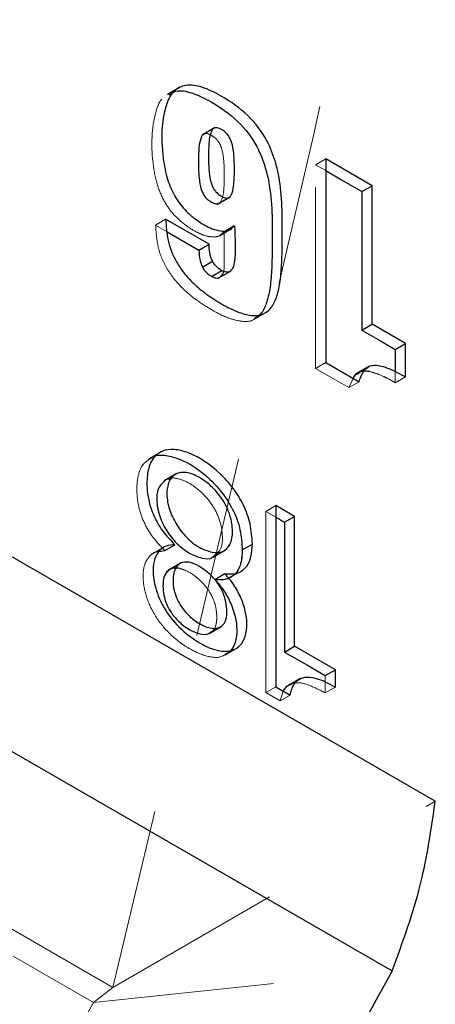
# Model space of a CAD drawing. Header units: inches. Extents: x -122 to 123, y -201 to 75.
# Tile 113 of 191: x -11.719 to -11.489, y 47.677 to 48.221. Entities that reach past the tile are written whole.
import ezdxf

# ---------------------------------------------------------------- set-up
doc = ezdxf.new("R2010")
doc.units = ezdxf.units.IN
doc.header["$MEASUREMENT"] = 0
doc.linetypes.add('HIDDEN', pattern=[0.075, 0.05, -0.025])

msp = doc.modelspace()

# ---------------------------------------------------------------- linework, layer by layer
at = {"color": 7, "linetype": 'HIDDEN', "lineweight": 18}
for p, q in [((-11.63063, 48.18346), (-11.63759, 48.17944)), ((-11.63133, 48.18306), (-11.63759, 48.17944)), ((-11.61726, 48.15752), (-11.61796, 48.15712)), ((-11.55553, 48.14061), (-11.54996, 48.14383)), ((-11.55553, 48.14061), (-11.54996, 48.14383)), ((-11.55553, 48.02813), (-11.55553, 48.14061)), ((-11.55553, 48.14061), (-11.54996, 48.1374)), ((-11.55553, 48.14061), (-11.54996, 48.1374)), ((-11.55553, 48.02813), (-11.55553, 48.14061)), ((-11.60966, 48.11895), (-11.60897, 48.11935)), ((-11.64393, 48.1073), (-11.63836, 48.11052)), ((-11.64393, 48.1073), (-11.63836, 48.11052)), ((-11.64393, 48.1073), (-11.63757, 48.10363)), ((-11.64393, 48.1073), (-11.63757, 48.10363)), ((-11.60888, 48.10125), (-11.60192, 48.10527)), ((-11.60888, 48.10125), (-11.60261, 48.10486)), ((-11.60624, 48.10365), (-11.60517, 48.10427)), ((-11.60624, 48.10365), (-11.60517, 48.10427)), ((-11.60597, 48.10349), (-11.6004, 48.1067)), ((-11.60597, 48.10349), (-11.6004, 48.1067)), ((-11.60917, 48.07808), (-11.60848, 48.07848)), ((-11.58967, 48.05514), (-11.58271, 48.05916)), ((-11.58967, 48.05514), (-11.58341, 48.05876)), ((-11.55553, 48.02813), (-11.54996, 48.03135)), ((-11.55553, 48.02813), (-11.54996, 48.03135)), ((-11.53207, 48.02567), (-11.53277, 48.02527)), ((-11.51151, 48.02622), (-11.51151, 48.02021)), ((-11.51151, 48.02622), (-11.51151, 48.02021)), ((-11.53482, 48.02261), (-11.5371, 48.0175)), ((-11.53482, 48.02261), (-11.5371, 48.0175)), ((-11.5371, 48.0175), (-11.53153, 48.02071)), ((-11.5371, 48.0175), (-11.53153, 48.02071)), ((-11.51151, 48.02021), (-11.50595, 48.02342)), ((-11.51151, 48.02021), (-11.50595, 48.02342)), ((-11.64086, 47.98207), (-11.64782, 47.97805)), ((-11.64155, 47.98167), (-11.64782, 47.97805)), ((-11.63294, 47.9696), (-11.6392, 47.96599)), ((-11.58308, 47.94911), (-11.57751, 47.95232)), ((-11.58308, 47.94911), (-11.57751, 47.95232)), ((-11.58308, 47.84895), (-11.58308, 47.94911)), ((-11.58308, 47.94911), (-11.57751, 47.94589)), ((-11.58308, 47.94911), (-11.57751, 47.94589)), ((-11.58308, 47.84895), (-11.58308, 47.94911)), ((-11.6387, 47.92975), (-11.64566, 47.92573)), ((-11.63939, 47.92935), (-11.64566, 47.92573)), ((-11.6123, 47.92379), (-11.6116, 47.92419)), ((-11.61175, 47.9244), (-11.61031, 47.9258)), ((-11.66759, 47.68606), (-12.07022, 47.91849)), ((-11.63605, 47.91705), (-11.63675, 47.91665)), ((-11.60302, 47.91231), (-11.59606, 47.91633)), ((-11.60302, 47.91231), (-11.59676, 47.91593)), ((-12.06893, 47.90322), (-11.6782, 47.67766)), ((-11.66759, 47.68606), (-12.0391, 47.90053)), ((-11.61433, 47.88168), (-11.60807, 47.8853)), ((-12.02481, 47.87775), (-11.6782, 47.67766)), ((-11.6057, 47.86964), (-11.59874, 47.87366)), ((-11.6057, 47.86964), (-11.59944, 47.87326)), ((-11.55018, 47.85834), (-11.55018, 47.84875)), ((-11.55018, 47.85834), (-11.55018, 47.84875)), ((-11.58308, 47.84895), (-11.57751, 47.85216)), ((-11.58308, 47.84895), (-11.57751, 47.85216)), ((-11.57018, 47.85318), (-11.57088, 47.85278)), ((-11.55018, 47.84875), (-11.54461, 47.85196)), ((-11.55018, 47.84875), (-11.54461, 47.85196)), ((-11.57367, 47.84913), (-11.57513, 47.84436)), ((-11.57367, 47.84913), (-11.57513, 47.84436)), ((-11.57513, 47.84436), (-11.56956, 47.84757)), ((-11.57513, 47.84436), (-11.56956, 47.84757)), ((-11.66759, 47.68606), (-11.48942, 47.78891)), ((-11.66759, 47.68606), (-11.48942, 47.78891)), ((-11.6782, 47.67766), (-11.51324, 47.69515)), ((-11.6782, 47.67766), (-11.51324, 47.69515)), ((-11.6782, 47.67766), (-11.66759, 47.68606)), ((-11.6782, 47.67766), (-11.66759, 47.68606))]:
    msp.add_line(p, q, dxfattribs=at)
at = {"color": 7, "linetype": 'Continuous', "lineweight": 25}
for p, q in [((-11.63063, 48.18346), (-11.63133, 48.18306)), ((-11.611, 48.16114), (-11.61796, 48.15712)), ((-11.611, 48.16114), (-11.61726, 48.15752)), ((-11.54996, 48.14383), (-11.54996, 48.03135)), ((-11.52437, 48.12905), (-11.54996, 48.14383)), ((-11.54996, 48.14383), (-11.54996, 48.03135)), ((-11.52437, 48.12905), (-11.54996, 48.14383)), ((-11.52994, 48.12584), (-11.52437, 48.12905)), ((-11.52994, 48.12584), (-11.52437, 48.12905)), ((-11.52437, 48.05248), (-11.52437, 48.12905)), ((-11.52437, 48.05248), (-11.52437, 48.12905)), ((-11.52994, 48.12584), (-11.52994, 48.04926)), ((-11.52994, 48.12584), (-11.52994, 48.04926)), ((-11.60966, 48.11895), (-11.6027, 48.12297)), ((-11.60897, 48.11935), (-11.6027, 48.12297)), ((-11.61442, 48.0967), (-11.63836, 48.11052)), ((-11.61442, 48.0967), (-11.63836, 48.11052)), ((-11.60517, 48.10427), (-11.60068, 48.10686)), ((-11.60517, 48.10427), (-11.60068, 48.10686)), ((-11.60261, 48.10486), (-11.60192, 48.10527)), ((-11.60068, 48.10686), (-11.6004, 48.1067)), ((-11.60068, 48.10686), (-11.6004, 48.1067)), ((-11.61999, 48.09348), (-11.61442, 48.0967)), ((-11.61999, 48.09348), (-11.61442, 48.0967)), ((-11.61806, 48.0841), (-11.61249, 48.08732)), ((-11.61806, 48.0841), (-11.61249, 48.08732)), ((-11.61297, 48.07894), (-11.6074, 48.08215)), ((-11.61297, 48.07894), (-11.6074, 48.08215)), ((-11.60917, 48.07808), (-11.60221, 48.0821)), ((-11.60848, 48.07848), (-11.60221, 48.0821)), ((-11.58341, 48.05876), (-11.58271, 48.05916)), ((-11.52994, 48.04926), (-11.52437, 48.05248)), ((-11.52994, 48.04926), (-11.52437, 48.05248)), ((-11.50595, 48.04184), (-11.52437, 48.05248)), ((-11.50595, 48.04184), (-11.52437, 48.05248)), ((-11.51151, 48.03863), (-11.50595, 48.04184)), ((-11.51151, 48.03863), (-11.50595, 48.04184)), ((-11.51151, 48.03863), (-11.51151, 48.02622)), ((-11.51151, 48.03863), (-11.51151, 48.02622)), ((-11.50595, 48.02342), (-11.50595, 48.04184)), ((-11.50595, 48.02342), (-11.50595, 48.04184)), ((-11.54996, 48.03135), (-11.53153, 48.02071)), ((-11.54996, 48.03135), (-11.53153, 48.02071)), ((-11.48942, 47.78891), (-11.90665, 48.02977)), ((-11.52581, 48.02928), (-11.53277, 48.02527)), ((-11.52581, 48.02928), (-11.53207, 48.02567)), ((-11.64086, 47.98207), (-11.64155, 47.98167)), ((-11.63224, 47.97), (-11.6392, 47.96599)), ((-11.63224, 47.97), (-11.63294, 47.9696)), ((-11.48942, 47.78891), (-11.79332, 47.96435)), ((-11.57751, 47.95232), (-11.57751, 47.85216)), ((-11.56712, 47.94632), (-11.57751, 47.95232)), ((-11.57751, 47.95232), (-11.57751, 47.85216)), ((-11.56712, 47.94632), (-11.57751, 47.95232)), ((-11.57269, 47.94311), (-11.56712, 47.94632)), ((-11.57269, 47.94311), (-11.56712, 47.94632)), ((-11.56712, 47.87455), (-11.56712, 47.94632)), ((-11.56712, 47.87455), (-11.56712, 47.94632)), ((-11.57269, 47.94311), (-11.57269, 47.87134)), ((-11.57269, 47.94311), (-11.57269, 47.87134)), ((-11.6387, 47.92975), (-11.63939, 47.92935)), ((-11.63884, 47.92748), (-11.63328, 47.93069)), ((-11.63884, 47.92748), (-11.63328, 47.93069)), ((-11.6123, 47.92379), (-11.60534, 47.92781)), ((-11.6116, 47.92419), (-11.60534, 47.92781)), ((-11.59602, 47.92776), (-11.59045, 47.93097)), ((-11.59602, 47.92776), (-11.59045, 47.93097)), ((-11.64207, 47.92699), (-11.63884, 47.92748)), ((-11.64207, 47.92699), (-11.63884, 47.92748)), ((-11.62979, 47.92067), (-11.63675, 47.91665)), ((-11.62979, 47.92067), (-11.63605, 47.91705)), ((-11.61119, 47.91152), (-11.60562, 47.91473)), ((-11.61119, 47.91152), (-11.60562, 47.91473)), ((-11.59676, 47.91593), (-11.59606, 47.91633)), ((-11.86483, 47.89812), (-11.51324, 47.69515)), ((-11.84491, 47.88662), (-11.51324, 47.69515)), ((-11.61433, 47.88168), (-11.60737, 47.8857)), ((-11.60807, 47.8853), (-11.60737, 47.8857)), ((-11.59944, 47.87326), (-11.59874, 47.87366)), ((-11.57269, 47.87134), (-11.56712, 47.87455)), ((-11.57269, 47.87134), (-11.56712, 47.87455)), ((-11.54461, 47.86156), (-11.56712, 47.87455)), ((-11.54461, 47.86156), (-11.56712, 47.87455)), ((-11.55018, 47.85834), (-11.54461, 47.86156)), ((-11.55018, 47.85834), (-11.54461, 47.86156)), ((-11.54461, 47.85196), (-11.54461, 47.86156)), ((-11.54461, 47.85196), (-11.54461, 47.86156)), ((-11.57751, 47.85216), (-11.56956, 47.84757)), ((-11.57751, 47.85216), (-11.56956, 47.84757)), ((-11.56392, 47.8568), (-11.57088, 47.85278)), ((-11.56392, 47.8568), (-11.57018, 47.85318))]:
    msp.add_line(p, q, dxfattribs=at)
at = {"color": 7, "linetype": 'Continuous', "lineweight": 25, "flags": 128}
for points in [[(-11.54996, 48.1374), (-11.5412, 48.13234), (-11.52994, 48.12584)], [(-11.54996, 48.1374), (-11.5412, 48.13234), (-11.52994, 48.12584)], [(-11.63757, 48.10363), (-11.63052, 48.09956), (-11.61999, 48.09348)], [(-11.63757, 48.10363), (-11.63052, 48.09956), (-11.61999, 48.09348)], [(-11.52994, 48.04926), (-11.51962, 48.04331), (-11.51151, 48.03863)], [(-11.52994, 48.04926), (-11.51962, 48.04331), (-11.51151, 48.03863)], [(-11.57269, 47.87134), (-11.56008, 47.86406), (-11.55018, 47.85834)], [(-11.57269, 47.87134), (-11.56008, 47.86406), (-11.55018, 47.85834)]]:
    msp.add_lwpolyline(points, dxfattribs=at)
at = {"color": 7, "linetype": 'HIDDEN', "lineweight": 18, "flags": 128}
for points in [[(-11.5371, 48.0175), (-11.54742, 48.02345), (-11.55553, 48.02813)], [(-11.5371, 48.0175), (-11.54742, 48.02345), (-11.55553, 48.02813)], [(-11.57513, 47.84436), (-11.57958, 47.84693), (-11.58308, 47.84895)], [(-11.57513, 47.84436), (-11.57958, 47.84693), (-11.58308, 47.84895)]]:
    msp.add_lwpolyline(points, dxfattribs=at)
at = {"color": 7, "linetype": 'HIDDEN', "lineweight": 18}
for centre, radius, start, end in [((-47.59759, 56.39242), 36.96979, 346.378944, 350.376246), ((-47.59759, 56.39242), 36.96979, 346.378944, 350.376246), ((22.24373, 28.8841), 38.78009, 151.012512, 151.378515), ((22.24373, 28.8841), 38.78009, 151.012512, 151.378515)]:
    msp.add_arc(centre, radius, start, end, dxfattribs=at)
at = {"color": 7, "linetype": 'Continuous', "lineweight": 25}
msp.add_arc((22.42239, 28.89412), 38.79569, 151.012651, 151.378507, dxfattribs=at)
msp.add_arc((22.42239, 28.89412), 38.79569, 151.012651, 151.378507, dxfattribs=at)
for points, knots in [([(-11.63836, 48.11052), (-11.63811, 48.10662), (-11.63759, 48.09843), (-11.63355, 48.08843), (-11.62831, 48.08069), (-11.62285, 48.07474), (-11.61586, 48.06896), (-11.60743, 48.06353), (-11.59881, 48.05913), (-11.59077, 48.05688), (-11.58402, 48.05776), (-11.57927, 48.06207), (-11.57652, 48.06856), (-11.57488, 48.07693), (-11.57409, 48.08723), (-11.57397, 48.09707), (-11.57399, 48.10449), (-11.57398, 48.10832), (-11.57398, 48.11), (-11.57398, 48.11074), (-11.57398, 48.11107), (-11.57398, 48.11121), (-11.57398, 48.11127), (-11.57398, 48.1113), (-11.57398, 48.11131), (-11.57398, 48.11132), (-11.57398, 48.11694), (-11.57447, 48.12736), (-11.5772, 48.14176), (-11.58263, 48.15564), (-11.59258, 48.16866), (-11.6057, 48.17785), (-11.61726, 48.18361), (-11.6268, 48.18545), (-11.63492, 48.18141), (-11.64101, 48.16735), (-11.64084, 48.15079), (-11.63822, 48.13433), (-11.63435, 48.12443), (-11.62893, 48.11654), (-11.62251, 48.11077), (-11.61667, 48.10701), (-11.61153, 48.10474), (-11.60732, 48.10379), (-11.60302, 48.10411), (-11.60142, 48.10599), (-11.60068, 48.10686)], [0, 0, 0, 0, 0.033548, 0.070441, 0.091124, 0.11402, 0.139791, 0.169125, 0.200335, 0.223062, 0.240239, 0.25642, 0.275752, 0.300088, 0.329806, 0.364692, 0.384905, 0.393799, 0.397712, 0.399433, 0.400191, 0.400525, 0.400671, 0.400735, 0.400764, 0.400776, 0.400786, 0.449245, 0.490468, 0.526665, 0.576856, 0.629197, 0.66322, 0.688454, 0.709649, 0.735608, 0.814943, 0.849477, 0.879084, 0.905763, 0.931329, 0.952977, 0.965485, 0.979442, 0.990454, 1, 1, 1, 1]), ([(-11.63836, 48.11052), (-11.63811, 48.10662), (-11.63759, 48.09843), (-11.63355, 48.08843), (-11.62831, 48.08069), (-11.62285, 48.07474), (-11.61586, 48.06896), (-11.60743, 48.06353), (-11.59881, 48.05913), (-11.59077, 48.05688), (-11.58402, 48.05776), (-11.57927, 48.06207), (-11.57652, 48.06856), (-11.57488, 48.07693), (-11.57409, 48.08723), (-11.57397, 48.09707), (-11.57399, 48.10449), (-11.57398, 48.10832), (-11.57398, 48.11), (-11.57398, 48.11074), (-11.57398, 48.11107), (-11.57398, 48.11121), (-11.57398, 48.11127), (-11.57398, 48.1113), (-11.57398, 48.11131), (-11.57398, 48.11132), (-11.57398, 48.11694), (-11.57447, 48.12736), (-11.5772, 48.14176), (-11.58263, 48.15564), (-11.59258, 48.16866), (-11.6057, 48.17785), (-11.61726, 48.18361), (-11.6268, 48.18545), (-11.63492, 48.18141), (-11.64101, 48.16735), (-11.64084, 48.15079), (-11.63822, 48.13433), (-11.63435, 48.12443), (-11.62893, 48.11654), (-11.62251, 48.11077), (-11.61667, 48.10701), (-11.61153, 48.10474), (-11.60732, 48.10379), (-11.60302, 48.10411), (-11.60142, 48.10599), (-11.60068, 48.10686)], [0, 0, 0, 0, 0.033548, 0.070441, 0.091124, 0.11402, 0.139791, 0.169125, 0.200335, 0.223062, 0.240239, 0.25642, 0.275752, 0.300088, 0.329806, 0.364692, 0.384905, 0.393799, 0.397712, 0.399433, 0.400191, 0.400525, 0.400671, 0.400735, 0.400764, 0.400776, 0.400786, 0.449245, 0.490468, 0.526665, 0.576856, 0.629197, 0.66322, 0.688454, 0.709649, 0.735608, 0.814943, 0.849477, 0.879084, 0.905763, 0.931329, 0.952977, 0.965485, 0.979442, 0.990454, 1, 1, 1, 1]), ([(-11.6366, 48.17932), (-11.63535, 48.18009), (-11.63155, 48.18243), (-11.62272, 48.18021), (-11.61132, 48.17473), (-11.59813, 48.16542), (-11.5882, 48.15243), (-11.58277, 48.13855), (-11.58003, 48.12415), (-11.57955, 48.11372), (-11.57955, 48.10807), (-11.57955, 48.10803), (-11.57955, 48.10797), (-11.57955, 48.10787), (-11.57955, 48.10768), (-11.57955, 48.10734), (-11.57955, 48.10673), (-11.57955, 48.10565), (-11.57955, 48.10372), (-11.57955, 48.10027), (-11.57954, 48.09335), (-11.57966, 48.08402), (-11.58043, 48.07369), (-11.58213, 48.06542), (-11.58461, 48.05893), (-11.58777, 48.05665), (-11.58908, 48.0557)], [0, 0, 0, 0, 0.027024, 0.082101, 0.156366, 0.270613, 0.380165, 0.459174, 0.549153, 0.654926, 0.655166, 0.655353, 0.655688, 0.656288, 0.657356, 0.659266, 0.662675, 0.668759, 0.679633, 0.699046, 0.733709, 0.809854, 0.874724, 0.927842, 0.970039, 1, 1, 1, 1]), ([(-11.6366, 48.17932), (-11.63535, 48.18009), (-11.63155, 48.18243), (-11.62272, 48.18021), (-11.61132, 48.17473), (-11.59813, 48.16542), (-11.5882, 48.15243), (-11.58277, 48.13855), (-11.58003, 48.12415), (-11.57955, 48.11372), (-11.57955, 48.10807), (-11.57955, 48.10803), (-11.57955, 48.10797), (-11.57955, 48.10787), (-11.57955, 48.10768), (-11.57955, 48.10734), (-11.57955, 48.10673), (-11.57955, 48.10565), (-11.57955, 48.10372), (-11.57955, 48.10027), (-11.57954, 48.09335), (-11.57966, 48.08402), (-11.58043, 48.07369), (-11.58213, 48.06542), (-11.58461, 48.05893), (-11.58777, 48.05665), (-11.58908, 48.0557)], [0, 0, 0, 0, 0.027024, 0.082101, 0.156366, 0.270613, 0.380165, 0.459174, 0.549153, 0.654926, 0.655166, 0.655353, 0.655688, 0.656288, 0.657356, 0.659266, 0.662675, 0.668759, 0.679633, 0.699046, 0.733709, 0.809854, 0.874724, 0.927842, 0.970039, 1, 1, 1, 1]), ([(-11.61723, 48.15747), (-11.61732, 48.15744), (-11.6179, 48.15725), (-11.61919, 48.15509), (-11.62016, 48.15013), (-11.62033, 48.14239), (-11.62015, 48.13429), (-11.61924, 48.12824), (-11.61784, 48.12474), (-11.61657, 48.12278), (-11.61498, 48.12119), (-11.61374, 48.1204), (-11.6131, 48.12001)], [0, 0, 0, 0, 0.006684, 0.045235, 0.17042, 0.386275, 0.613217, 0.772814, 0.835205, 0.891033, 0.944634, 1, 1, 1, 1]), ([(-11.61723, 48.15747), (-11.61732, 48.15744), (-11.6179, 48.15725), (-11.61919, 48.15509), (-11.62016, 48.15013), (-11.62033, 48.14239), (-11.62015, 48.13429), (-11.61924, 48.12824), (-11.61784, 48.12474), (-11.61657, 48.12278), (-11.61498, 48.12119), (-11.61374, 48.1204), (-11.6131, 48.12001)], [0, 0, 0, 0, 0.006684, 0.045235, 0.17042, 0.386275, 0.613217, 0.772814, 0.835205, 0.891033, 0.944634, 1, 1, 1, 1]), ([(-11.60585, 48.12245), (-11.60642, 48.12269), (-11.60768, 48.12322), (-11.6094, 48.12442), (-11.611, 48.12599), (-11.61227, 48.12795), (-11.61367, 48.13145), (-11.61458, 48.1375), (-11.61478, 48.14564), (-11.61454, 48.15325), (-11.61369, 48.15844), (-11.61208, 48.16065), (-11.61064, 48.16119), (-11.60907, 48.16089), (-11.6074, 48.16005), (-11.60566, 48.15888), (-11.60408, 48.15731), (-11.60281, 48.15535), (-11.60141, 48.15185), (-11.60051, 48.1458), (-11.60032, 48.13766), (-11.60055, 48.13005), (-11.60141, 48.12487), (-11.60301, 48.12266), (-11.60445, 48.12211), (-11.60537, 48.12233), (-11.60585, 48.12245)], [0, 0, 0, 0, 0.020651, 0.045643, 0.069839, 0.09504, 0.123203, 0.195245, 0.297688, 0.395118, 0.451633, 0.469035, 0.483704, 0.500145, 0.520916, 0.545856, 0.569997, 0.595153, 0.623279, 0.695324, 0.79787, 0.895182, 0.951638, 0.96902, 0.983645, 1, 1, 1, 1]), ([(-11.60585, 48.12245), (-11.60642, 48.12269), (-11.60768, 48.12322), (-11.6094, 48.12442), (-11.611, 48.12599), (-11.61227, 48.12795), (-11.61367, 48.13145), (-11.61458, 48.1375), (-11.61478, 48.14564), (-11.61454, 48.15325), (-11.61369, 48.15844), (-11.61208, 48.16065), (-11.61064, 48.16119), (-11.60907, 48.16089), (-11.6074, 48.16005), (-11.60566, 48.15888), (-11.60408, 48.15731), (-11.60281, 48.15535), (-11.60141, 48.15185), (-11.60051, 48.1458), (-11.60032, 48.13766), (-11.60055, 48.13005), (-11.60141, 48.12487), (-11.60301, 48.12266), (-11.60445, 48.12211), (-11.60537, 48.12233), (-11.60585, 48.12245)], [0, 0, 0, 0, 0.020651, 0.045643, 0.069839, 0.09504, 0.123203, 0.195245, 0.297688, 0.395118, 0.451633, 0.469035, 0.483704, 0.500145, 0.520916, 0.545856, 0.569997, 0.595153, 0.623279, 0.695324, 0.79787, 0.895182, 0.951638, 0.96902, 0.983645, 1, 1, 1, 1]), ([(-11.6131, 48.12001), (-11.61256, 48.11972), (-11.61159, 48.11921), (-11.61008, 48.11888), (-11.60931, 48.11925), (-11.609, 48.11941)], [0, 0, 0, 0, 0.4253717, 0.7623197, 1, 1, 1, 1]), ([(-11.6131, 48.12001), (-11.61256, 48.11972), (-11.61159, 48.11921), (-11.61008, 48.11888), (-11.60931, 48.11925), (-11.609, 48.11941)], [0, 0, 0, 0, 0.4253717, 0.7623197, 1, 1, 1, 1]), ([(-11.6004, 48.1067), (-11.59993, 48.09991), (-11.59941, 48.09222), (-11.60097, 48.08399), (-11.6021, 48.08211), (-11.60375, 48.0812), (-11.60564, 48.08128), (-11.60678, 48.08184), (-11.6074, 48.08215)], [0, 0, 0, 0, 0.66666, 0.754822, 0.820621, 0.875449, 0.932407, 1, 1, 1, 1]), ([(-11.6004, 48.1067), (-11.59993, 48.09991), (-11.59941, 48.09222), (-11.60097, 48.08399), (-11.6021, 48.08211), (-11.60375, 48.0812), (-11.60564, 48.08128), (-11.60678, 48.08184), (-11.6074, 48.08215)], [0, 0, 0, 0, 0.66666, 0.754822, 0.820621, 0.875449, 0.932407, 1, 1, 1, 1]), ([(-11.61249, 48.08732), (-11.61281, 48.08805), (-11.61347, 48.08956), (-11.61418, 48.09272), (-11.61432, 48.09514), (-11.61442, 48.0967)], [0, 0, 0, 0, 0.246713, 0.514479, 1, 1, 1, 1]), ([(-11.61249, 48.08732), (-11.61281, 48.08805), (-11.61347, 48.08956), (-11.61418, 48.09272), (-11.61432, 48.09514), (-11.61442, 48.0967)], [0, 0, 0, 0, 0.246713, 0.514479, 1, 1, 1, 1]), ([(-11.61999, 48.09348), (-11.61989, 48.09153), (-11.61973, 48.08829), (-11.61853, 48.08529), (-11.61806, 48.0841)], [0, 0, 0, 0, 0.603722, 1, 1, 1, 1]), ([(-11.61999, 48.09348), (-11.61989, 48.09153), (-11.61973, 48.08829), (-11.61853, 48.08529), (-11.61806, 48.0841)], [0, 0, 0, 0, 0.603722, 1, 1, 1, 1]), ([(-11.6074, 48.08215), (-11.60801, 48.08254), (-11.6092, 48.08328), (-11.61106, 48.08492), (-11.61195, 48.08641), (-11.61249, 48.08732)], [0, 0, 0, 0, 0.295373, 0.571845, 1, 1, 1, 1]), ([(-11.6074, 48.08215), (-11.60801, 48.08254), (-11.6092, 48.08328), (-11.61106, 48.08492), (-11.61195, 48.08641), (-11.61249, 48.08732)], [0, 0, 0, 0, 0.295373, 0.571845, 1, 1, 1, 1]), ([(-11.61806, 48.0841), (-11.61773, 48.08352), (-11.61708, 48.08234), (-11.61541, 48.08051), (-11.61391, 48.07954), (-11.61297, 48.07894)], [0, 0, 0, 0, 0.2744945, 0.545827, 1, 1, 1, 1]), ([(-11.61806, 48.0841), (-11.61773, 48.08352), (-11.61708, 48.08234), (-11.61541, 48.08051), (-11.61391, 48.07954), (-11.61297, 48.07894)], [0, 0, 0, 0, 0.2744945, 0.545827, 1, 1, 1, 1]), ([(-11.61297, 48.07894), (-11.61222, 48.07859), (-11.61085, 48.07795), (-11.60896, 48.07796), (-11.60848, 48.07848), (-11.60848, 48.07849)], [0, 0, 0, 0, 0.5444048, 0.9964275, 1, 1, 1, 1]), ([(-11.61297, 48.07894), (-11.61222, 48.07859), (-11.61085, 48.07795), (-11.60896, 48.07796), (-11.60848, 48.07848), (-11.60848, 48.07849)], [0, 0, 0, 0, 0.5444048, 0.9964275, 1, 1, 1, 1]), ([(-11.52559, 48.02635), (-11.52718, 48.02654), (-11.53041, 48.02694), (-11.53394, 48.02479), (-11.53469, 48.02293), (-11.53482, 48.02261)], [0, 0, 0, 0, 0.443023, 0.902088, 1, 1, 1, 1]), ([(-11.53153, 48.02071), (-11.53095, 48.02257), (-11.52993, 48.02582), (-11.52639, 48.02954), (-11.52087, 48.03018), (-11.51397, 48.02778), (-11.50892, 48.02504), (-11.50595, 48.02342)], [0, 0, 0, 0, 0.182902, 0.319642, 0.456763, 0.679425, 1, 1, 1, 1]), ([(-11.53153, 48.02071), (-11.53095, 48.02257), (-11.52993, 48.02582), (-11.52639, 48.02954), (-11.52087, 48.03018), (-11.51397, 48.02778), (-11.50892, 48.02504), (-11.50595, 48.02342)], [0, 0, 0, 0, 0.182902, 0.319642, 0.456763, 0.679425, 1, 1, 1, 1]), ([(-11.53186, 48.02532), (-11.53286, 48.02487), (-11.5342, 48.02426), (-11.53469, 48.02294), (-11.53482, 48.02261)], [0, 0, 0, 0, 0.74553, 1, 1, 1, 1]), ([(-11.59045, 47.93097), (-11.5907, 47.93473), (-11.5912, 47.94215), (-11.59508, 47.95262), (-11.60076, 47.96202), (-11.61036, 47.97257), (-11.62156, 47.98044), (-11.63314, 47.98373), (-11.64048, 47.98294), (-11.64608, 47.97825), (-11.6486, 47.97077), (-11.64888, 47.96292), (-11.64784, 47.95462), (-11.64513, 47.94643), (-11.64025, 47.93795), (-11.63565, 47.93317), (-11.63328, 47.93069)], [0, 0, 0, 0, 0.081114, 0.160215, 0.238825, 0.317453, 0.468139, 0.526994, 0.575256, 0.621115, 0.676556, 0.740547, 0.790309, 0.856854, 0.925937, 1, 1, 1, 1]), ([(-11.59045, 47.93097), (-11.5907, 47.93473), (-11.5912, 47.94215), (-11.59508, 47.95262), (-11.60076, 47.96202), (-11.61036, 47.97257), (-11.62156, 47.98044), (-11.63314, 47.98373), (-11.64048, 47.98294), (-11.64608, 47.97825), (-11.6486, 47.97077), (-11.64888, 47.96292), (-11.64784, 47.95462), (-11.64513, 47.94643), (-11.64025, 47.93795), (-11.63565, 47.93317), (-11.63328, 47.93069)], [0, 0, 0, 0, 0.081114, 0.160215, 0.238825, 0.317453, 0.468139, 0.526994, 0.575256, 0.621115, 0.676556, 0.740547, 0.790309, 0.856854, 0.925937, 1, 1, 1, 1]), ([(-11.64696, 47.9782), (-11.64661, 47.97851), (-11.64459, 47.98031), (-11.63858, 47.98032), (-11.62724, 47.97738), (-11.61591, 47.96933), (-11.60633, 47.95881), (-11.60065, 47.94941), (-11.59677, 47.93893), (-11.59627, 47.93151), (-11.59602, 47.92776)], [0, 0, 0, 0, 0.016843, 0.099326, 0.199913, 0.457449, 0.591828, 0.726173, 0.86137, 1, 1, 1, 1]), ([(-11.64696, 47.9782), (-11.64661, 47.97851), (-11.64459, 47.98031), (-11.63858, 47.98032), (-11.62724, 47.97738), (-11.61591, 47.96933), (-11.60633, 47.95881), (-11.60065, 47.94941), (-11.59677, 47.93893), (-11.59627, 47.93151), (-11.59602, 47.92776)], [0, 0, 0, 0, 0.016843, 0.099326, 0.199913, 0.457449, 0.591828, 0.726173, 0.86137, 1, 1, 1, 1]), ([(-11.63846, 47.96632), (-11.63978, 47.96512), (-11.64291, 47.96228), (-11.64358, 47.95486), (-11.64216, 47.94676), (-11.63822, 47.93861), (-11.63274, 47.93127), (-11.6278, 47.92778), (-11.6254, 47.92608)], [0, 0, 0, 0, 0.108558, 0.257013, 0.434286, 0.624253, 0.816682, 1, 1, 1, 1]), ([(-11.63846, 47.96632), (-11.63978, 47.96512), (-11.64291, 47.96228), (-11.64358, 47.95486), (-11.64216, 47.94676), (-11.63822, 47.93861), (-11.63274, 47.93127), (-11.6278, 47.92778), (-11.6254, 47.92608)], [0, 0, 0, 0, 0.108558, 0.257013, 0.434286, 0.624253, 0.816682, 1, 1, 1, 1]), ([(-11.61262, 47.9265), (-11.6151, 47.92729), (-11.62039, 47.92897), (-11.62709, 47.93464), (-11.63268, 47.94179), (-11.63658, 47.94996), (-11.63806, 47.95816), (-11.63719, 47.96534), (-11.63302, 47.97045), (-11.62629, 47.97105), (-11.61928, 47.9679), (-11.61227, 47.96257), (-11.60637, 47.95533), (-11.60244, 47.94695), (-11.6011, 47.93854), (-11.60193, 47.93113), (-11.60665, 47.92615), (-11.61058, 47.92638), (-11.61262, 47.9265)], [0, 0, 0, 0, 0.062061, 0.1326926, 0.2068314, 0.280022, 0.3483215, 0.405518, 0.4494232, 0.4949466, 0.5562397, 0.6311318, 0.7057074, 0.7790992, 0.8512946, 0.9092015, 0.9529837, 1, 1, 1, 1]), ([(-11.61262, 47.9265), (-11.6151, 47.92729), (-11.62039, 47.92897), (-11.62709, 47.93464), (-11.63268, 47.94179), (-11.63658, 47.94996), (-11.63806, 47.95816), (-11.63719, 47.96534), (-11.63302, 47.97045), (-11.62629, 47.97105), (-11.61928, 47.9679), (-11.61227, 47.96257), (-11.60637, 47.95533), (-11.60244, 47.94695), (-11.6011, 47.93854), (-11.60193, 47.93113), (-11.60665, 47.92615), (-11.61058, 47.92638), (-11.61262, 47.9265)], [0, 0, 0, 0, 0.062061, 0.1326926, 0.2068314, 0.280022, 0.3483215, 0.405518, 0.4494232, 0.4949466, 0.5562397, 0.6311318, 0.7057074, 0.7790992, 0.8512946, 0.9092015, 0.9529837, 1, 1, 1, 1]), ([(-11.57751, 47.94589), (-11.57743, 47.94585), (-11.57582, 47.94491), (-11.57421, 47.94399), (-11.57269, 47.94311)], [0, 0, 0, 0, 0.05273, 1, 1, 1, 1]), ([(-11.57751, 47.94589), (-11.57743, 47.94585), (-11.57582, 47.94491), (-11.57421, 47.94399), (-11.57269, 47.94311)], [0, 0, 0, 0, 0.05273, 1, 1, 1, 1]), ([(-11.63328, 47.93069), (-11.63495, 47.93061), (-11.63819, 47.93045), (-11.64232, 47.92738), (-11.64481, 47.9226), (-11.64562, 47.9154), (-11.64411, 47.90604), (-11.63944, 47.89508), (-11.63105, 47.8844), (-11.6206, 47.87649), (-11.61031, 47.8718), (-11.60209, 47.87146), (-11.59664, 47.87493), (-11.59393, 47.88033), (-11.59323, 47.88697), (-11.59419, 47.89431), (-11.59672, 47.90157), (-11.60044, 47.90863), (-11.6039, 47.9127), (-11.60562, 47.91473)], [0, 0, 0, 0, 0.035618, 0.06926, 0.106026, 0.14979, 0.224245, 0.309482, 0.405758, 0.515802, 0.590761, 0.649586, 0.684844, 0.724592, 0.776272, 0.828004, 0.88416, 0.942362, 1, 1, 1, 1]), ([(-11.63328, 47.93069), (-11.63495, 47.93061), (-11.63819, 47.93045), (-11.64232, 47.92738), (-11.64481, 47.9226), (-11.64562, 47.9154), (-11.64411, 47.90604), (-11.63944, 47.89508), (-11.63105, 47.8844), (-11.6206, 47.87649), (-11.61031, 47.8718), (-11.60209, 47.87146), (-11.59664, 47.87493), (-11.59393, 47.88033), (-11.59323, 47.88697), (-11.59419, 47.89431), (-11.59672, 47.90157), (-11.60044, 47.90863), (-11.6039, 47.9127), (-11.60562, 47.91473)], [0, 0, 0, 0, 0.035618, 0.06926, 0.106026, 0.14979, 0.224245, 0.309482, 0.405758, 0.515802, 0.590761, 0.649586, 0.684844, 0.724592, 0.776272, 0.828004, 0.88416, 0.942362, 1, 1, 1, 1]), ([(-11.59602, 47.92776), (-11.59618, 47.92485), (-11.59645, 47.91971), (-11.60014, 47.91359), (-11.60565, 47.91101), (-11.60925, 47.91134), (-11.61119, 47.91152)], [0, 0, 0, 0, 0.332353, 0.588622, 0.778719, 1, 1, 1, 1]), ([(-11.60562, 47.91473), (-11.60318, 47.91455), (-11.5986, 47.91421), (-11.5932, 47.91843), (-11.59079, 47.9244), (-11.59057, 47.92863), (-11.59045, 47.93097)], [0, 0, 0, 0, 0.2738177, 0.5135332, 0.730379, 1, 1, 1, 1]), ([(-11.60562, 47.91473), (-11.60318, 47.91455), (-11.5986, 47.91421), (-11.5932, 47.91843), (-11.59079, 47.9244), (-11.59057, 47.92863), (-11.59045, 47.93097)], [0, 0, 0, 0, 0.2738177, 0.5135332, 0.730379, 1, 1, 1, 1]), ([(-11.59602, 47.92776), (-11.59621, 47.92491), (-11.59654, 47.91988), (-11.59936, 47.91424), (-11.60194, 47.91317), (-11.60245, 47.91295)], [0, 0, 0, 0, 0.510023, 0.903291, 1, 1, 1, 1]), ([(-11.6254, 47.92608), (-11.62314, 47.925), (-11.61919, 47.9231), (-11.6135, 47.92255), (-11.61195, 47.92419), (-11.61175, 47.9244)], [0, 0, 0, 0, 0.5354131, 0.941021, 1, 1, 1, 1]), ([(-11.6254, 47.92608), (-11.62314, 47.925), (-11.61919, 47.9231), (-11.6135, 47.92255), (-11.61195, 47.92419), (-11.61175, 47.9244)], [0, 0, 0, 0, 0.5354131, 0.941021, 1, 1, 1, 1]), ([(-11.63598, 47.91695), (-11.63703, 47.916), (-11.63968, 47.91361), (-11.63998, 47.90807), (-11.63953, 47.90281), (-11.63807, 47.8981), (-11.63546, 47.89307), (-11.6313, 47.88805), (-11.62562, 47.8838), (-11.6201, 47.88138), (-11.61556, 47.88083), (-11.61399, 47.88202), (-11.61372, 47.88223)], [0, 0, 0, 0, 0.079922, 0.201201, 0.29641, 0.390059, 0.483402, 0.623749, 0.764705, 0.887228, 0.980444, 1, 1, 1, 1]), ([(-11.63121, 47.91775), (-11.63281, 47.9178), (-11.63599, 47.91791), (-11.63955, 47.91345), (-11.64001, 47.90814), (-11.63952, 47.90279), (-11.63807, 47.89811), (-11.63545, 47.89307), (-11.6313, 47.88805), (-11.62562, 47.8838), (-11.6201, 47.88138), (-11.61556, 47.88083), (-11.61399, 47.88202), (-11.61372, 47.88223)], [0, 0, 0, 0, 0.0806245, 0.1597138, 0.2704749, 0.3574278, 0.4429546, 0.5282028, 0.6563786, 0.7851105, 0.8970076, 0.9821402, 1, 1, 1, 1]), ([(-11.60507, 47.89908), (-11.60481, 47.8973), (-11.60433, 47.8941), (-11.60476, 47.88972), (-11.60629, 47.88643), (-11.60948, 47.88425), (-11.61445, 47.88447), (-11.62008, 47.88706), (-11.62572, 47.89125), (-11.62989, 47.89629), (-11.6325, 47.90132), (-11.63395, 47.90601), (-11.63445, 47.91134), (-11.63397, 47.9167), (-11.63045, 47.92104), (-11.62498, 47.9213), (-11.61943, 47.91872), (-11.6137, 47.91451), (-11.60931, 47.90934), (-11.60641, 47.90408), (-11.60552, 47.90075), (-11.60507, 47.89908)], [0, 0, 0, 0, 0.052072, 0.094175, 0.126344, 0.154375, 0.201207, 0.262762, 0.333578, 0.404088, 0.450983, 0.498032, 0.545865, 0.606795, 0.650303, 0.694655, 0.75384, 0.826545, 0.900138, 0.94967, 1, 1, 1, 1]), ([(-11.60507, 47.89908), (-11.60481, 47.8973), (-11.60433, 47.8941), (-11.60476, 47.88972), (-11.60629, 47.88643), (-11.60948, 47.88425), (-11.61445, 47.88447), (-11.62008, 47.88706), (-11.62572, 47.89125), (-11.62989, 47.89629), (-11.6325, 47.90132), (-11.63395, 47.90601), (-11.63445, 47.91134), (-11.63397, 47.9167), (-11.63045, 47.92104), (-11.62498, 47.9213), (-11.61943, 47.91872), (-11.6137, 47.91451), (-11.60931, 47.90934), (-11.60641, 47.90408), (-11.60552, 47.90075), (-11.60507, 47.89908)], [0, 0, 0, 0, 0.052072, 0.094175, 0.126344, 0.154375, 0.201207, 0.262762, 0.333578, 0.404088, 0.450983, 0.498032, 0.545865, 0.606795, 0.650303, 0.694655, 0.75384, 0.826545, 0.900138, 0.94967, 1, 1, 1, 1]), ([(-11.61119, 47.91152), (-11.60947, 47.90949), (-11.60601, 47.90541), (-11.60229, 47.89835), (-11.59976, 47.89111), (-11.59878, 47.88373), (-11.59955, 47.8772), (-11.60179, 47.87213), (-11.60429, 47.87076), (-11.60516, 47.87029)], [0, 0, 0, 0, 0.171428, 0.34453, 0.511536, 0.665412, 0.819118, 0.937335, 1, 1, 1, 1]), ([(-11.61119, 47.91152), (-11.60947, 47.90949), (-11.60601, 47.90541), (-11.60229, 47.89835), (-11.59976, 47.89111), (-11.59878, 47.88373), (-11.59955, 47.8772), (-11.60179, 47.87213), (-11.60429, 47.87076), (-11.60516, 47.87029)], [0, 0, 0, 0, 0.171428, 0.34453, 0.511536, 0.665412, 0.819118, 0.937335, 1, 1, 1, 1]), ([(-11.56956, 47.84757), (-11.56909, 47.84971), (-11.56825, 47.85344), (-11.56399, 47.85733), (-11.55527, 47.85797), (-11.54921, 47.85456), (-11.54461, 47.85196)], [0, 0, 0, 0, 0.204799, 0.356896, 0.510935, 1, 1, 1, 1]), ([(-11.56956, 47.84757), (-11.56909, 47.84971), (-11.56825, 47.85344), (-11.56399, 47.85733), (-11.55527, 47.85797), (-11.54921, 47.85456), (-11.54461, 47.85196)], [0, 0, 0, 0, 0.204799, 0.356896, 0.510935, 1, 1, 1, 1]), ([(-11.5701, 47.85303), (-11.57043, 47.85289), (-11.57202, 47.85224), (-11.57323, 47.8506), (-11.57364, 47.84922), (-11.57367, 47.84913)], [0, 0, 0, 0, 0.20106, 0.946589, 1, 1, 1, 1]), ([(-11.5701, 47.85303), (-11.57043, 47.85289), (-11.57202, 47.85224), (-11.57323, 47.8506), (-11.57364, 47.84922), (-11.57367, 47.84913)], [0, 0, 0, 0, 0.20106, 0.946589, 1, 1, 1, 1]), ([(-11.51324, 47.69515), (-11.50742, 47.71107), (-11.49629, 47.74153), (-11.49164, 47.77361), (-11.48942, 47.78891)], [0, 0, 0, 0, 0.522862, 1, 1, 1, 1]), ([(-11.51324, 47.69515), (-11.50742, 47.71107), (-11.49629, 47.74153), (-11.49164, 47.77361), (-11.48942, 47.78891)], [0, 0, 0, 0, 0.522862, 1, 1, 1, 1])]:
    msp.add_open_spline(points, degree=3, knots=knots, dxfattribs=at)
at = {"color": 7, "linetype": 'HIDDEN', "lineweight": 18}
for points, knots in [([(-11.60624, 48.10365), (-11.60699, 48.10278), (-11.60859, 48.1009), (-11.61289, 48.10057), (-11.6171, 48.10152), (-11.62224, 48.1038), (-11.62808, 48.10755), (-11.6345, 48.11332), (-11.63992, 48.12122), (-11.64378, 48.13111), (-11.64646, 48.14767), (-11.64623, 48.16352), (-11.64136, 48.17732), (-11.63757, 48.17891), (-11.6366, 48.17932)], [0, 0, 0, 0, 0.03191, 0.068718, 0.11537, 0.157181, 0.229542, 0.315003, 0.404177, 0.503142, 0.618577, 0.883771, 0.970536, 1, 1, 1, 1]), ([(-11.60624, 48.10365), (-11.60699, 48.10278), (-11.60859, 48.1009), (-11.61289, 48.10057), (-11.6171, 48.10152), (-11.62224, 48.1038), (-11.62808, 48.10755), (-11.6345, 48.11332), (-11.63992, 48.12122), (-11.64378, 48.13111), (-11.64646, 48.14767), (-11.64623, 48.16352), (-11.64136, 48.17732), (-11.63757, 48.17891), (-11.6366, 48.17932)], [0, 0, 0, 0, 0.03191, 0.068718, 0.11537, 0.157181, 0.229542, 0.315003, 0.404177, 0.503142, 0.618577, 0.883771, 0.970536, 1, 1, 1, 1]), ([(-11.609, 48.11941), (-11.60891, 48.11944), (-11.60832, 48.11963), (-11.60704, 48.12179), (-11.60607, 48.12674), (-11.6059, 48.13448), (-11.60608, 48.14258), (-11.60698, 48.14864), (-11.60838, 48.15214), (-11.60964, 48.15409), (-11.61123, 48.15567), (-11.61298, 48.15684), (-11.61463, 48.15765), (-11.61614, 48.158), (-11.61691, 48.15763), (-11.61723, 48.15747)], [0, 0, 0, 0, 0.006173, 0.040935, 0.153846, 0.348437, 0.553506, 0.697581, 0.753826, 0.804132, 0.852408, 0.902284, 0.943822, 0.9767, 1, 1, 1, 1]), ([(-11.609, 48.11941), (-11.60891, 48.11944), (-11.60832, 48.11963), (-11.60704, 48.12179), (-11.60607, 48.12674), (-11.6059, 48.13448), (-11.60608, 48.14258), (-11.60698, 48.14864), (-11.60838, 48.15214), (-11.60964, 48.15409), (-11.61123, 48.15567), (-11.61298, 48.15684), (-11.61463, 48.15765), (-11.61614, 48.158), (-11.61691, 48.15763), (-11.61723, 48.15747)], [0, 0, 0, 0, 0.006173, 0.040935, 0.153846, 0.348437, 0.553506, 0.697581, 0.753826, 0.804132, 0.852408, 0.902284, 0.943822, 0.9767, 1, 1, 1, 1]), ([(-11.58908, 48.0557), (-11.58929, 48.05551), (-11.59099, 48.05397), (-11.59648, 48.05387), (-11.60432, 48.05583), (-11.61302, 48.06034), (-11.62143, 48.06574), (-11.62842, 48.07153), (-11.63388, 48.07747), (-11.63912, 48.08522), (-11.64316, 48.09521), (-11.64368, 48.1034), (-11.64393, 48.1073)], [0, 0, 0, 0, 0.010116, 0.080889, 0.174537, 0.303135, 0.424003, 0.530188, 0.62453, 0.709754, 0.861769, 1, 1, 1, 1]), ([(-11.58908, 48.0557), (-11.58929, 48.05551), (-11.59099, 48.05397), (-11.59648, 48.05387), (-11.60432, 48.05583), (-11.61302, 48.06034), (-11.62143, 48.06574), (-11.62842, 48.07153), (-11.63388, 48.07747), (-11.63912, 48.08522), (-11.64316, 48.09521), (-11.64368, 48.1034), (-11.64393, 48.1073)], [0, 0, 0, 0, 0.010116, 0.080889, 0.174537, 0.303135, 0.424003, 0.530188, 0.62453, 0.709754, 0.861769, 1, 1, 1, 1]), ([(-11.60848, 48.07849), (-11.6079, 48.07903), (-11.60649, 48.08037), (-11.60593, 48.08381), (-11.606, 48.09151), (-11.60598, 48.0982), (-11.60597, 48.10349)], [0, 0, 0, 0, 0.091023, 0.222031, 0.385748, 1, 1, 1, 1]), ([(-11.60848, 48.07849), (-11.6079, 48.07903), (-11.60649, 48.08037), (-11.60593, 48.08381), (-11.606, 48.09151), (-11.60598, 48.0982), (-11.60597, 48.10349)], [0, 0, 0, 0, 0.091023, 0.222031, 0.385748, 1, 1, 1, 1]), ([(-11.60597, 48.10349), (-11.60602, 48.10352), (-11.60611, 48.10357), (-11.6062, 48.10362), (-11.60624, 48.10365)], [0, 0, 0, 0, 0.548249, 1, 1, 1, 1]), ([(-11.60597, 48.10349), (-11.60602, 48.10352), (-11.60611, 48.10357), (-11.6062, 48.10362), (-11.60624, 48.10365)], [0, 0, 0, 0, 0.548249, 1, 1, 1, 1]), ([(-11.51151, 48.02021), (-11.51412, 48.02165), (-11.51865, 48.02416), (-11.52481, 48.02633), (-11.52963, 48.02714), (-11.53137, 48.02572), (-11.53186, 48.02532)], [0, 0, 0, 0, 0.402416, 0.699987, 0.916023, 1, 1, 1, 1]), ([(-11.51151, 48.02021), (-11.51409, 48.02167), (-11.51857, 48.02422), (-11.5235, 48.02571), (-11.52559, 48.02635)], [0, 0, 0, 0, 0.574891, 1, 1, 1, 1]), ([(-11.63884, 47.92748), (-11.64122, 47.92995), (-11.64582, 47.93474), (-11.6507, 47.94322), (-11.65341, 47.9514), (-11.65446, 47.95972), (-11.65411, 47.96747), (-11.65194, 47.97483), (-11.64837, 47.97725), (-11.64696, 47.9782)], [0, 0, 0, 0, 0.17852, 0.345022, 0.505413, 0.625352, 0.779589, 0.913227, 1, 1, 1, 1]), ([(-11.63884, 47.92748), (-11.64122, 47.92995), (-11.64582, 47.93474), (-11.6507, 47.94322), (-11.65341, 47.9514), (-11.65446, 47.95972), (-11.65411, 47.96747), (-11.65194, 47.97483), (-11.64837, 47.97725), (-11.64696, 47.9782)], [0, 0, 0, 0, 0.17852, 0.345022, 0.505413, 0.625352, 0.779589, 0.913227, 1, 1, 1, 1]), ([(-11.61175, 47.9244), (-11.61051, 47.92538), (-11.60732, 47.9279), (-11.60673, 47.93545), (-11.60799, 47.94369), (-11.61195, 47.95213), (-11.61781, 47.95932), (-11.62494, 47.9648), (-11.63163, 47.96754), (-11.63709, 47.96788), (-11.6384, 47.96638), (-11.63846, 47.96632)], [0, 0, 0, 0, 0.074069, 0.19016, 0.334897, 0.482033, 0.631541, 0.781685, 0.904565, 0.99583, 1, 1, 1, 1]), ([(-11.63618, 47.96683), (-11.63698, 47.96691), (-11.63788, 47.967), (-11.6384, 47.96639), (-11.63846, 47.96632)], [0, 0, 0, 0, 0.89146, 1, 1, 1, 1]), ([(-11.60516, 47.87029), (-11.60569, 47.86991), (-11.60846, 47.86792), (-11.61599, 47.86877), (-11.62611, 47.8732), (-11.63664, 47.8812), (-11.645, 47.89186), (-11.64968, 47.90283), (-11.65118, 47.91217), (-11.65039, 47.91941), (-11.64787, 47.92409), (-11.64474, 47.92673), (-11.64263, 47.92694), (-11.64207, 47.92699)], [0, 0, 0, 0, 0.022166, 0.114063, 0.231164, 0.403075, 0.553478, 0.686635, 0.802955, 0.871318, 0.928753, 0.981309, 1, 1, 1, 1]), ([(-11.60516, 47.87029), (-11.60569, 47.86991), (-11.60846, 47.86792), (-11.61599, 47.86877), (-11.62611, 47.8732), (-11.63664, 47.8812), (-11.645, 47.89186), (-11.64968, 47.90283), (-11.65118, 47.91217), (-11.65039, 47.91941), (-11.64787, 47.92409), (-11.64474, 47.92673), (-11.64263, 47.92694), (-11.64207, 47.92699)], [0, 0, 0, 0, 0.022166, 0.114063, 0.231164, 0.403075, 0.553478, 0.686635, 0.802955, 0.871318, 0.928753, 0.981309, 1, 1, 1, 1]), ([(-11.61009, 47.89053), (-11.6102, 47.89232), (-11.6104, 47.89584), (-11.61204, 47.90085), (-11.61486, 47.90613), (-11.61926, 47.91127), (-11.62506, 47.91559), (-11.63037, 47.91785), (-11.63483, 47.91829), (-11.6359, 47.91704), (-11.63598, 47.91695)], [0, 0, 0, 0, 0.1285472, 0.2527681, 0.3750301, 0.5566876, 0.7361497, 0.8822418, 0.9917191, 1, 1, 1, 1]), ([(-11.61009, 47.89053), (-11.6102, 47.89232), (-11.6104, 47.89584), (-11.61204, 47.90085), (-11.61485, 47.90614), (-11.6193, 47.91124), (-11.62493, 47.91569), (-11.62927, 47.91711), (-11.63121, 47.91775)], [0, 0, 0, 0, 0.145705, 0.286507, 0.425088, 0.630992, 0.834408, 1, 1, 1, 1]), ([(-11.60245, 47.91295), (-11.60343, 47.9124), (-11.6061, 47.91087), (-11.60922, 47.91127), (-11.61119, 47.91152)], [0, 0, 0, 0, 0.364788, 1, 1, 1, 1]), ([(-11.61372, 47.88223), (-11.61317, 47.88254), (-11.61165, 47.88342), (-11.61032, 47.88656), (-11.61017, 47.88909), (-11.61009, 47.89053)], [0, 0, 0, 0, 0.196913, 0.544773, 1, 1, 1, 1]), ([(-11.61372, 47.88223), (-11.61317, 47.88254), (-11.61165, 47.88342), (-11.61032, 47.88656), (-11.61017, 47.88909), (-11.61009, 47.89053)], [0, 0, 0, 0, 0.196913, 0.544773, 1, 1, 1, 1]), ([(-11.55018, 47.84875), (-11.55323, 47.85037), (-11.55862, 47.85323), (-11.56616, 47.85512), (-11.56934, 47.85343), (-11.5701, 47.85303)], [0, 0, 0, 0, 0.497118, 0.879657, 1, 1, 1, 1]), ([(-11.55018, 47.84875), (-11.55323, 47.85037), (-11.55862, 47.85323), (-11.56616, 47.85512), (-11.56934, 47.85343), (-11.5701, 47.85303)], [0, 0, 0, 0, 0.497118, 0.879657, 1, 1, 1, 1])]:
    msp.add_open_spline(points, degree=3, knots=knots, dxfattribs=at)

doc.saveas('drawing.dxf')
